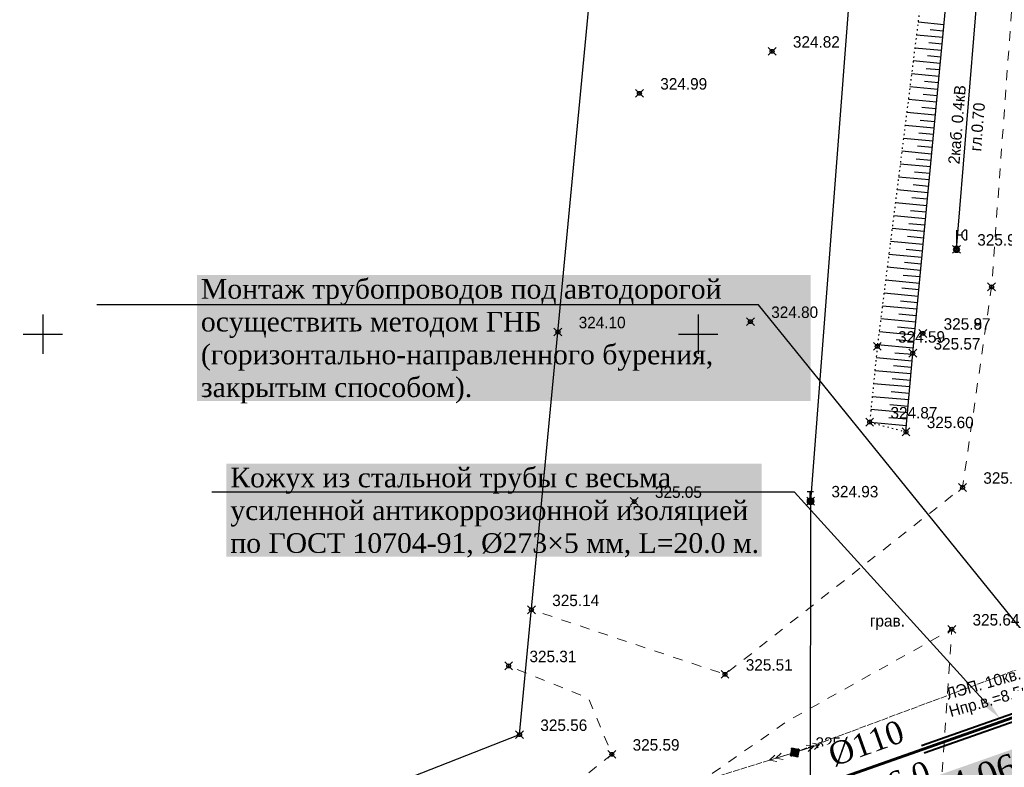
# Model space of a CAD drawing. Header units: metres. Extents: x 703769 to 722343, y 4313031 to 4317457.
# Tile 196 of 256: x 708077 to 708152, y 4314145 to 4314202. Entities that reach past the tile are written whole.
import ezdxf
from ezdxf import colors
from ezdxf.entities.mleader import LeaderData, LeaderLine
from ezdxf.math import Vec2, Vec3

# ---------------------------------------------------------------- set-up
doc = ezdxf.new("R2010")
doc.units = ezdxf.units.M
doc.header["$LTSCALE"] = 0.5
doc.header["$PDMODE"] = 35
doc.header["$PDSIZE"] = 0.3
for name, pattern in [('Auto_Street_NotBorder_Line_m1', [3, 1.5, -1.5]), ('Commnctn_Electr_VLP_High_Built_m1', [1, 1, 0]), ('ДОРОГИ_СТРОЯЩ', [9, 8, -1]), ('Контура низ откосов  Штриховая 0.1-0.5 - - - - - - -', [0.6, 0.1, -0.5])]:
    doc.linetypes.add(name, pattern=pattern)
for name, color, linetype in [('(001) Сетка', 92, 'Continuous'), ('(004) Точки рельефа', 7, 'Continuous'), ('(013) Газ', 30, 'ИК_Газопровод -------г--------'), ('(016) Кабель', 1, 'Continuous'), ('(019) Связь', 3, 'ИК_КАБ_СВЯЗИ'), ('(022) Возд. Линии', 7, 'Continuous'), ('(025) Дорога', 7, 'Continuous'), ('(035) Откосы', 7, 'Continuous'), ('annotation', 251, 'Continuous')]:
    doc.layers.add(name, color=color, linetype=linetype)
doc.layers.add('AUTO#_ROADS_EXIST_L', color=7, linetype='Continuous', lineweight=15, true_color=0x000000)
doc.layers.add('COMMN_OBJCT_#####_B', color=7, linetype='Continuous', lineweight=15, true_color=0x000000)
doc.layers.add('COMMN_OBJCT_ELCTR_B', color=7, linetype='Continuous', true_color=0x000000)
doc.layers.add('COMMN_OBJCT_ELCTR_L', color=7, linetype='Continuous', true_color=0x000000)
doc.layers.add('ВОДОПРОВОД текст', color=7, linetype='Continuous', lineweight=50)
doc.styles.add('BM-431', font='txt')
doc.styles.add('D-431', font='txt')
doc.styles.add('S', font='txtwr', dxfattribs={"oblique": 15})
doc.styles.get("Standard").update_dxf_attribs({"font": 'times.ttf'})
doc.styles.add('Times New Roman', font='times.ttf')
doc.linetypes.add('GAZ_VOZDUSH', pattern='A,1,-2,["~",Standard,S=3,R=0,X=-1.5,Y=-1.5],-1,10', length=14)
doc.linetypes.add('ИК_Газопровод -------г--------', pattern='A,9,-0.6,["Г",Standard,S=1.2,R=0,X=0,Y=-0.6],-1.2', length=10.8)
doc.linetypes.add('ИК_КАБ_СВЯЗИ', pattern='A,4,["o",Standard,S=0.5,R=0,X=0,Y=-0.125],4,-2', length=10)
doc.linetypes.add('ИК_Э_КАБ_ВН', pattern='A,8,-2,["<<",Standard,S=1,R=0,X=0,Y=-0.5],8,[">>",Standard,S=1,R=0,X=-1,Y=-0.5],-2', length=20)
doc.linetypes.add('ИК_Э_КАБ_НН', pattern='A,8,-2,["<",Standard,S=1,R=0,X=0,Y=-0.5],8,[">",Standard,S=1,R=0,X=-0.5,Y=-0.5],-2', length=20)
doc.dimstyles.new('300', dxfattribs={"dimtxt": 2, "dimasz": 1.5, "dimexe": 0, "dimexo": 0, "dimgap": 1, "dimtad": 1, "dimzin": 0, "dimdsep": 46, "dimtxsty": 'Standard', "dimblk": 'OBLIQUE', "dimcen": 0, "dimclrd": 1, "dimclre": 1, "dimclrt": 1, "dimadec": 1, "dimazin": 0, "dimtfac": 1, "dimtofl": 0, "dimtmove": 0, "dimatfit": 3, "dimfxl": 3, "dimtfill": 2, "dimtfillclr": 7, "dimtolj": 1, "dimtzin": 0, "dimlwd": 25, "dimlwe": -1, "dimarcsym": 0})

# ---------------------------------------------------------------- blocks, each defined once
blk = doc.blocks.new('CommnctnPoleRCsquare_m1')
at = {"layer": 'COMMN_OBJCT_#####_B', "lineweight": 13, "true_color": 0xfffffe}
blk.add_hatch(color=7, dxfattribs=at).paths.add_polyline_path([(-0.6, 0.6), (-0.6, -0.6), (0.6, -0.6), (0.6, 0.6)])
at = {"layer": 'COMMN_OBJCT_#####_B', "lineweight": 13, "true_color": 0x000000}
blk.add_hatch(color=18, dxfattribs=at).paths.add_polyline_path([(-0.1, 0, 1), (0.1, 0, 1)])
at = {"layer": 'COMMN_OBJCT_#####_B', "color": 18, "lineweight": 9, "true_color": 0x000000}
blk.add_lwpolyline([(0.6, 0.6), (-0.6, 0.6), (-0.6, -0.6), (0.6, -0.6)], close=True, dxfattribs=at)
blk.add_circle((0, 0), 0.1, dxfattribs=at)
blk = doc.blocks.new('ElectricHighVLP_m1')
at = {"layer": 'COMMN_OBJCT_ELCTR_B', "color": 18, "linetype": 'Continuous', "lineweight": 20, "true_color": 0x000000}
for p, q in [((0, 0), (4, 0)), ((3, 0), (2, 0.5)), ((3, 0), (2, -0.5)), ((4, 0), (3, 0.5)), ((4, 0), (3, -0.5))]:
    blk.add_line(p, q, dxfattribs=at)
blk = doc.blocks.new('*X145')
at = {"color": 0}
for p, q in [((9.5, 5.08), (10.49, 5.08)), ((9.5, 5.07), (10.49, 5.07)), ((9.5, 5.06), (10.49, 5.06)), ((9.5, 5.05), (10.49, 5.05)), ((9.5, 5.04), (10.49, 5.04)), ((9.5, 5.03), (10.49, 5.03)), ((9.5, 5.02), (10.5, 5.02)), ((9.5, 5.01), (10.5, 5.01)), ((9.5, 5), (10.5, 5)), ((9.5, 4.99), (10.5, 4.99)), ((9.5, 4.98), (10.5, 4.98)), ((9.5, 4.97), (10.5, 4.97)), ((9.5, 4.96), (10.49, 4.96)), ((9.5, 4.95), (10.49, 4.95)), ((9.5, 4.94), (10.49, 4.94)), ((9.5, 4.93), (10.49, 4.93)), ((9.5, 4.92), (10.49, 4.92)), ((9.5, 4.91), (10.49, 4.91)), ((9.5, 4.9), (10.49, 4.9)), ((9.51, 5.12), (10.48, 5.12)), ((9.51, 5.11), (10.48, 5.11)), ((9.51, 5.1), (10.48, 5.1)), ((9.51, 5.09), (10.49, 5.09)), ((9.51, 4.89), (10.49, 4.89)), ((9.51, 4.88), (10.48, 4.88)), ((9.51, 4.87), (10.48, 4.87)), ((9.51, 4.86), (10.48, 4.86)), ((9.52, 5.16), (10.47, 5.16)), ((9.52, 5.15), (10.47, 5.15)), ((9.52, 5.14), (10.47, 5.14)), ((9.52, 5.13), (10.48, 5.13)), ((9.52, 4.85), (10.48, 4.85)), ((9.52, 4.84), (10.47, 4.84)), ((9.52, 4.83), (10.47, 4.83)), ((9.53, 5.18), (10.46, 5.18)), ((9.53, 5.17), (10.46, 5.17)), ((9.53, 4.82), (10.47, 4.82)), ((9.53, 4.81), (10.46, 4.81)), ((9.53, 4.8), (10.46, 4.8)), ((9.54, 5.2), (10.45, 5.2)), ((9.54, 5.19), (10.46, 5.19)), ((9.54, 4.79), (10.45, 4.79)), ((9.54, 4.78), (10.45, 4.78)), ((9.55, 5.22), (10.44, 5.22)), ((9.55, 5.21), (10.45, 5.21)), ((9.55, 4.77), (10.44, 4.77)), ((9.55, 4.76), (10.44, 4.76)), ((9.56, 5.24), (10.43, 5.24)), ((9.56, 5.23), (10.44, 5.23)), ((9.56, 4.75), (10.43, 4.75)), ((9.56, 4.74), (10.43, 4.74)), ((9.57, 5.26), (10.42, 5.26)), ((9.57, 5.25), (10.43, 5.25)), ((9.57, 4.73), (10.42, 4.73)), ((9.58, 5.27), (10.41, 5.27)), ((9.58, 4.72), (10.41, 4.72)), ((9.58, 4.71), (10.41, 4.71)), ((9.59, 5.29), (10.4, 5.29)), ((9.59, 5.28), (10.41, 5.28)), ((9.59, 4.7), (10.4, 4.7)), ((9.6, 5.3), (10.39, 5.3)), ((9.6, 4.69), (10.39, 4.69)), ((9.61, 5.31), (10.38, 5.31)), ((9.61, 4.68), (10.39, 4.68)), ((9.61, 4.67), (10.38, 4.67)), ((9.62, 5.32), (10.37, 5.32)), ((9.62, 4.66), (10.37, 4.66)), ((9.63, 5.33), (10.37, 5.33)), ((9.63, 4.65), (10.36, 4.65)), ((9.64, 5.34), (10.36, 5.34)), ((9.64, 4.64), (10.35, 4.64)), ((9.65, 5.35), (10.35, 5.35)), ((9.65, 4.63), (10.34, 4.63)), ((9.66, 5.36), (10.34, 5.36)), ((9.66, 4.62), (10.33, 4.62)), ((9.67, 5.37), (10.32, 5.37)), ((9.67, 4.61), (10.32, 4.61)), ((9.68, 5.38), (10.31, 5.38)), ((9.69, 5.39), (10.3, 5.39)), ((9.69, 4.6), (10.31, 4.6)), ((9.7, 4.59), (10.29, 4.59)), ((9.71, 5.4), (10.29, 5.4)), ((9.71, 4.58), (10.28, 4.58)), ((9.72, 5.41), (10.27, 5.41)), ((9.73, 4.57), (10.26, 4.57)), ((9.74, 5.42), (10.26, 5.42)), ((9.75, 5.43), (10.24, 5.43)), ((9.75, 4.56), (10.25, 4.56)), ((9.76, 4.55), (10.23, 4.55)), ((9.77, 5.44), (10.22, 5.44)), ((9.78, 4.54), (10.21, 4.54)), ((9.79, 5.45), (10.2, 5.45)), ((9.81, 4.53), (10.18, 4.53)), ((9.82, 5.46), (10.18, 5.46)), ((9.83, 4.52), (10.16, 4.52)), ((9.85, 5.47), (10.15, 5.47)), ((9.87, 4.51), (10.12, 4.51)), ((9.88, 5.48), (10.11, 5.48)), ((9.94, 5.49), (10.05, 5.49)), ((9.91, 4.5), (10.08, 4.5))]:
    blk.add_line(p, q, dxfattribs=at)
blk = doc.blocks.new('I01070')
at = {"color": 0}
blk.add_circle((0.05, 0.03), 0.5, dxfattribs=at)
blk.add_blockref('*X145', (-9.95, -4.96), dxfattribs=at)
blk = doc.blocks.new('I0195')
at = {"layer": '(016) Кабель', "color": 0, "linetype": 'ИК_Э_КАБ_ВН'}
for p, q in [((-0.275, 0.74), (0.225, 0.74)), ((-0.025, 0.24), (-0.025, 0.74))]:
    blk.add_line(p, q, dxfattribs=at)
at = {"layer": '(016) Кабель', "color": 0, "linetype": 'ИК_Э_КАБ_ВН', "xscale": 0.5, "yscale": 0.5, "zscale": 0.5}
blk.add_blockref('I01070', (-0.025, -0.01), dxfattribs=at)
blk = doc.blocks.new('U1111')
for p, q in [((0.1, 0.45), (0.1, 2.95)), ((0.1, 2.2), (0.85, 2.2)), ((1.28934, 2.95), (0.85, 2.51066)), ((0.85, 2.51066), (0.85, 1.88934)), ((0.85, 1.88934), (1.28934, 1.45)), ((1.6, 2.95), (1.28934, 2.95)), ((1.6, 2.95), (1.6, 1.45)), ((0, 0.05), (0.1, 0.05)), ((0, -0.05), (0, 0.05)), ((0.1, 0.05), (0.1, -0.05)), ((1.28934, 1.45), (1.6, 1.45)), ((0.1, -0.05), (0, -0.05))]:
    blk.add_line(p, q)
blk.add_lwpolyline([(0.55, 0), (0.3, 0.433013), (-0.2, 0.433013), (-0.45, 0), (-0.2, -0.433013), (0.3, -0.433013)], close=True)
at = {"color": 4, "style": 'S', "oblique": 15}
blk.add_attdef('Z', (1.142936, -1.391276), '', height=2, dxfattribs=at)
blk = doc.blocks.new('Setka')
at = {"layer": '(001) Сетка'}
for p, q in [((0, 1.5), (0, -1.5)), ((-1.5, 0), (1.5, 0))]:
    blk.add_line(p, q, dxfattribs=at)
blk = doc.blocks.new('_Oblique')
at = {"color": 0, "linetype": 'ByBlock', "lineweight": -2}
blk.add_line((-0.5, -0.5), (0.5, 0.5), dxfattribs=at)
blk = doc.blocks.new('*D570')
at = {"color": 1, "transparency": 16777216}
for p, q in [((708159.684, 4314151.745), (708161.512, 4314146.542)), ((708136.987, 4314143.768), (708138.816, 4314138.565))]:
    blk.add_line(p, q, dxfattribs=at)
at = {"color": 1, "lineweight": 25, "transparency": 16777216}
blk.add_line((708138.816, 4314138.565), (708161.512, 4314146.542), dxfattribs=at)
at = {"layer": 'Defpoints', "color": 0, "lineweight": 40, "transparency": 16777216}
for p in [(708159.684, 4314151.745), (708161.512, 4314146.542), (708136.987, 4314143.768)]:
    blk.add_point(p, dxfattribs=at)
at = {"color": 1, "lineweight": 25, "transparency": 16777216, "xscale": 1.5, "yscale": 1.5, "zscale": 1.5}
for p, rotation in [((708161.512, 4314146.542), 19.36567732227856), ((708138.816, 4314138.565), 199.3656773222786)]:
    blk.add_blockref('_Oblique', p, dxfattribs=dict(at, rotation=rotation))
at = {"color": 1, "lineweight": 40, "transparency": 16777216, "insert": (708149.494, 4314144.459), "char_height": 2, "attachment_point": 5, "rotation": 19.36568, "bg_fill": 1, "box_fill_scale": 1.1, "bg_fill_color": 7, "bg_fill_true_color": 16777215, "bg_fill_transparency": 0}
blk.add_mtext('\\A1;24.06', dxfattribs=at)

msp = doc.modelspace()

# ---------------------------------------------------------------- linework, layer by layer
at = {"layer": '(013) Газ', "linetype": 'GAZ_VOZDUSH', "elevation": -0.295, "flags": 128}
msp.add_lwpolyline([(708020.656, 4314084.084), (708020.347, 4314094.775), (708020.347, 4314115.539), (708066.527, 4314128.958), (708114.826, 4314147.9), (708129.269, 4314299.515)], dxfattribs=at)
at = {"layer": '(016) Кабель', "linetype": 'ИК_Э_КАБ_НН', "elevation": 325.652, "flags": 128}
msp.add_lwpolyline([(708148.162, 4314184.928), (708151.497, 4314225.638), (708155.946, 4314277.346), (708160.092, 4314325.308), (708165.82, 4314399.254), (708169.045, 4314439.184), (708172.399, 4314480.837), (708175.762, 4314521.367), (708178.982, 4314558.811), (708182.201, 4314596.426), (708185.813, 4314637.091), (708189.128, 4314677.545), (708192.281, 4314716.43), (708195.859, 4314758.023), (708198.741, 4314794.021), (708202.87, 4314842.96), (708206.45, 4314887.572), (708209.623, 4314925.94), (708213.998, 4314964.466), (708217.888, 4315003.776), (708222.285, 4315053.198), (708227.646, 4315118.21), (708230.7, 4315153.26), (708233.599, 4315183.887), (708236.608, 4315219.867), (708239.917, 4315258.483), (708242.964, 4315292.096), (708245.88, 4315324.716), (708249.037, 4315363.449), (708251.639, 4315395.315), (708254.553, 4315428.663), (708258.525, 4315473.098), (708262.105, 4315516.97), (708265.007, 4315550.248), (708267.691, 4315583.251), (708270.438, 4315616.597), (708274.286, 4315657.842), (708277.622, 4315697.97), (708280.245, 4315726.073), (708282.134, 4315747.294), (708285.192, 4315782.765), (708287.519, 4315812.482), (708289.716, 4315837.095), (708292.577, 4315870.499), (708295.609, 4315906.644), (708298.169, 4315937.003), (708301.105, 4315969.327), (708303.908, 4316001.447), (708306.247, 4316027.782), (708309.271, 4316062.456), (708312.329, 4316097.927), (708314.656, 4316127.644), (708316.853, 4316152.257), (708319.714, 4316185.661), (708322.746, 4316221.806), (708325.306, 4316252.165), (708328.242, 4316284.489), (708331.045, 4316316.609), (708331.607, 4316322.941)], dxfattribs=at)
at = {"layer": '(019) Связь', "elevation": 324.516, "flags": 128}
msp.add_lwpolyline([(708317.145, 4316324.221), (708301.016, 4316142.912), (708256.741, 4315645.198), (708241.57, 4315465.518), (708189.214, 4314845.558), (708166.334, 4314514.295), (708160.318, 4314448.76), (708146.619, 4314291.453), (708137.034, 4314165.721), (708137.034, 4314165.721), (708137.034, 4314165.721), (708136.895, 4314100.448), (708136.888, 4314097.122)], dxfattribs=at)
at = {"layer": '(035) Откосы'}
for p, q in [((708145.233, 4314202.278, 325.308), (708147.201, 4314202.092, 325.308)), ((708146.163, 4314201.692, 325.308), (708147.154, 4314201.598, 325.308)), ((708145.109, 4314201.294, 325.308), (708147.107, 4314201.105, 325.308)), ((708144.985, 4314200.31, 325.308), (708147.014, 4314200.118, 325.308)), ((708146.054, 4314200.707, 325.308), (708147.061, 4314200.612, 325.308)), ((708144.861, 4314199.326, 325.308), (708146.92, 4314199.131, 325.308)), ((708145.945, 4314199.721, 325.308), (708146.967, 4314199.625, 325.308)), ((708145.837, 4314198.736, 325.308), (708146.874, 4314198.638, 325.308)), ((708144.738, 4314198.342, 325.308), (708146.827, 4314198.144, 325.308)), ((708145.728, 4314197.751, 325.308), (708146.78, 4314197.651, 325.308)), ((708144.614, 4314197.358, 325.308), (708146.733, 4314197.157, 325.308)), ((708144.49, 4314196.374, 325.308), (708146.64, 4314196.171, 325.308)), ((708145.619, 4314196.765, 325.308), (708146.687, 4314196.664, 325.308)), ((708145.511, 4314195.78, 325.308), (708146.593, 4314195.677, 325.308)), ((708144.366, 4314195.39, 325.308), (708146.546, 4314195.184, 325.308)), ((708145.402, 4314194.794, 325.308), (708146.5, 4314194.69, 325.308)), ((708144.242, 4314194.406, 325.308), (708146.453, 4314194.197, 325.308)), ((708144.119, 4314193.422, 325.308), (708146.359, 4314193.21, 325.308)), ((708145.293, 4314193.809, 325.308), (708146.406, 4314193.703, 325.308)), ((708145.185, 4314192.823, 325.308), (708146.313, 4314192.716, 325.308)), ((708143.995, 4314192.438, 325.308), (708146.266, 4314192.223, 325.308)), ((708145.076, 4314191.838, 325.308), (708146.219, 4314191.729, 325.308)), ((708143.871, 4314191.454, 325.308), (708146.172, 4314191.236, 325.308)), ((708143.747, 4314190.47, 325.308), (708146.079, 4314190.249, 325.308)), ((708144.967, 4314190.852, 325.308), (708146.126, 4314190.743, 325.308)), ((708143.623, 4314189.486, 325.308), (708145.985, 4314189.262, 325.308)), ((708144.859, 4314189.867, 325.308), (708146.032, 4314189.756, 325.308)), ((708144.75, 4314188.881, 325.308), (708145.939, 4314188.769, 325.308)), ((708143.499, 4314188.502, 325.308), (708145.892, 4314188.275, 325.308)), ((708143.376, 4314187.518, 325.308), (708145.798, 4314187.288, 325.308)), ((708144.641, 4314187.896, 325.308), (708145.845, 4314187.782, 325.308)), ((708143.252, 4314186.534, 325.308), (708145.705, 4314186.302, 325.308)), ((708144.533, 4314186.91, 325.308), (708145.752, 4314186.795, 325.308)), ((708144.424, 4314185.925, 325.308), (708145.658, 4314185.808, 325.308)), ((708143.128, 4314185.55, 325.308), (708145.611, 4314185.315, 325.308)), ((708143.004, 4314184.566, 325.308), (708145.518, 4314184.328, 325.308)), ((708144.315, 4314184.94, 325.308), (708145.565, 4314184.821, 325.308)), ((708142.88, 4314183.582, 325.308), (708145.424, 4314183.341, 325.308)), ((708144.207, 4314183.954, 325.308), (708145.471, 4314183.834, 325.308)), ((708144.098, 4314182.969, 325.308), (708145.378, 4314182.847, 325.308)), ((708142.756, 4314182.598, 325.308), (708145.331, 4314182.354, 325.308)), ((708143.989, 4314181.983, 325.308), (708145.284, 4314181.861, 325.308)), ((708142.633, 4314181.614, 325.308), (708145.238, 4314181.367, 325.308)), ((708142.509, 4314180.63, 325.308), (708145.144, 4314180.38, 325.308)), ((708143.881, 4314180.998, 325.308), (708145.191, 4314180.874, 325.308)), ((708143.772, 4314180.012, 325.308), (708145.097, 4314179.887, 325.308)), ((708142.385, 4314179.646, 325.308), (708145.051, 4314179.393, 325.308)), ((708143.663, 4314179.027, 325.308), (708145.004, 4314178.9, 325.308)), ((708142.261, 4314178.662, 325.308), (708144.957, 4314178.406, 325.308)), ((708142.137, 4314177.678, 325.308), (708144.864, 4314177.419, 325.308)), ((708143.555, 4314178.041, 325.308), (708144.91, 4314177.913, 325.308)), ((708143.45, 4314177.043, 325.308), (708144.817, 4314176.926, 325.308)), ((708142.032, 4314176.667, 325.308), (708144.775, 4314176.432, 325.308)), ((708143.358, 4314176.056, 325.308), (708144.733, 4314175.938, 325.308)), ((708141.933, 4314175.681, 325.308), (708144.69, 4314175.444, 325.308)), ((708141.834, 4314174.695, 325.308), (708144.606, 4314174.457, 325.308)), ((708143.266, 4314175.069, 325.308), (708144.648, 4314174.951, 325.308)), ((708141.735, 4314173.708, 325.308), (708144.521, 4314173.469, 325.308)), ((708143.174, 4314174.082, 325.308), (708144.563, 4314173.963, 325.308)), ((708143.082, 4314173.095, 325.308), (708144.478, 4314172.975, 325.308)), ((708141.636, 4314172.722, 325.308), (708144.436, 4314172.481, 325.308)), ((708141.57, 4314171.732, 325.308), (708144.351, 4314171.494, 325.308)), ((708142.99, 4314172.108, 325.308), (708144.394, 4314171.988, 325.308))]:
    msp.add_line(p, q, dxfattribs=at)
at = {"layer": '(035) Откосы', "linetype": 'Контура низ откосов  Штриховая 0.1-0.5 - - - - - - -', "elevation": 325.204}
msp.add_lwpolyline([(708148.127, 4314223.374), (708146.597, 4314223.325), (708145.425, 4314203.805), (708142.118, 4314177.524), (708141.538, 4314171.741), (708144.309, 4314171)], dxfattribs=at)
at = {"layer": '(035) Откосы', "elevation": 325.308, "flags": 128}
msp.add_lwpolyline([(708144.309, 4314171), (708144.824, 4314177.002), (708147.364, 4314203.815), (708147.831, 4314220.827), (708148.127, 4314223.374)], dxfattribs=at)
at = {"color": 7, "lineweight": 60, "flags": 128}
msp.add_lwpolyline([(708240.115, 4314986.119), (708237.465, 4314926.667), (708235.809, 4314899.895), (708234.498, 4314869.618), (708230.06, 4314781.67), (708228.958, 4314757.378), (708223.359, 4314737.037), (708204.558, 4314523.813), (708196.059, 4314424.814), (708184.899, 4314294.752), (708174.557, 4314166.154), (708168.436, 4314154.821), (708168.436, 4314154.821), (708086.138, 4314125.895), (708037.269, 4314109.069), (708002.488, 4314098.284), (708002.488, 4314098.284), (707913.651, 4314069.236), (707865.757, 4314055.085), (707817.896, 4314040.633), (707721.771, 4314013.098), (707673.615, 4313999.646), (707633.375, 4313988.405), (707625.006, 4314019.638)], dxfattribs=at)
at = {"color": 1, "lineweight": 40, "flags": 128}
for points in [[(708145.498, 4314147.077), (708164.513, 4314153.76)], [(708145.697, 4314146.511), (708164.712, 4314153.194)]]:
    msp.add_lwpolyline(points, dxfattribs=at)
at = {"color": 0, "linetype": 'ByBlock', "lineweight": -2, "transparency": 16777216}
for p in [(708134.096, 4314200.033, 324.819), (708123.976, 4314196.831, 324.995), (708148.162, 4314184.928, 325.947), (708150.837, 4314182.06, 325.981), (708132.44, 4314179.411, 324.8), (708117.753, 4314178.624, 324.102), (708145.592, 4314178.513, 325.973), (708145.598, 4314178.514, 325.869), (708142.118, 4314177.524, 324.592), (708144.824, 4314177.002, 325.574), (708141.538, 4314171.741, 324.869), (708144.309, 4314171, 325.603), (708148.622, 4314166.761, 325.703), (708123.571, 4314165.685, 325.055), (708137.034, 4314165.721, 324.926), (708115.734, 4314157.428, 325.135), (708147.799, 4314155.94, 325.64), (708113.996, 4314153.147, 325.307), (708130.501, 4314152.501, 325.513), (708114.826, 4314147.9, 325.559), (708121.867, 4314146.398, 325.587), (708135.818, 4314146.539, 325.876)]:
    msp.add_point(p, dxfattribs=at)
at = {"layer": 'AUTO#_ROADS_EXIST_L', "linetype": 'Auto_Street_NotBorder_Line_m1', "lineweight": 15, "flags": 128}
for points, elevation in [([(708122.397, 4314227.373), (708145.412, 4314239.623), (708149.265, 4314239.047), (708152.518, 4314237.508), (708154.759, 4314235.209), (708154.285, 4314229.59), (708150.837, 4314182.06), (708148.622, 4314166.761), (708130.501, 4314152.501), (708130.501, 4314152.501), (708115.734, 4314157.428)], -0.295), ([(708144.126, 4314101.66), (708144.126, 4314101.66), (708147.799, 4314155.94), (708135.298, 4314148.952), (708115.34, 4314135.075), (708068.41, 4314115.297), (708018.295, 4314097.841), (707981.449, 4314086.907), (707918.088, 4314066.26), (707879.635, 4314055.103), (707812.555, 4314033.812), (707561.451, 4313964.457)], 325.994), ([(707560.163, 4313968.689), (707811.659, 4314039.666), (707878.313, 4314059.979), (707916.666, 4314070.819), (707980.147, 4314093.007), (708015.887, 4314103.951), (708066.59, 4314120.619), (708112.982, 4314139.251), (708121.867, 4314146.398), (708120.084, 4314150.677), (708114.106, 4314153.103)], 325.99)]:
    msp.add_lwpolyline(points, dxfattribs=dict(at, elevation=elevation))
at = {"layer": 'COMMN_OBJCT_ELCTR_L', "linetype": 'Commnctn_Electr_VLP_High_Built_m1', "lineweight": 20, "elevation": 326.168, "flags": 128}
msp.add_lwpolyline([(707559.857, 4313969.694), (707591.057, 4313978.499), (707653.95, 4313997.449), (707719.826, 4314017.456), (707783.035, 4314036.883), (707846.224, 4314056.716), (707914.765, 4314078.05), (707979.96, 4314098.279), (708042.477, 4314117.716), (708135.818, 4314146.539), (708166.739, 4314158.079), (708194.357, 4314168.719), (708173.508, 4314249.294)], dxfattribs=at)

# ---------------------------------------------------------------- block references
at = {"layer": '(001) Сетка'}
for p in [(708078.465, 4314178.456), (708128.465, 4314178.456)]:
    msp.add_blockref('Setka', p, dxfattribs=at)
at = {"layer": '(019) Связь', "color": 0}
msp.add_blockref('I0195', (708137.034, 4314165.711, 324.516), dxfattribs=at)
at = {"layer": '(022) Возд. Линии', "xscale": 0.5, "yscale": 0.5, "zscale": 0.5}
msp.add_blockref('U1111', (708148.137, 4314184.928, 325.652), dxfattribs=at)
at = {"layer": 'COMMN_OBJCT_#####_B', "color": 18, "true_color": 0x000000, "xscale": 0.5, "yscale": 0.5, "zscale": 0.5, "rotation": 347.8261480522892}
msp.add_blockref('CommnctnPoleRCsquare_m1', (708135.818, 4314146.539, -0.882), dxfattribs=at)
at = {"layer": 'COMMN_OBJCT_ELCTR_B'}
for xscale, yscale, zscale, rotation in [(0.5, 0.5, 0.5, 18.08036535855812), (0.4999999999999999, 0.4999999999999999, 0.4999999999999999, 197.2606316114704)]:
    msp.add_blockref('ElectricHighVLP_m1', (708135.818, 4314146.539, -0.882), dxfattribs=dict(at, xscale=xscale, yscale=yscale, zscale=zscale, rotation=rotation))

# ---------------------------------------------------------------- texts
at = {"layer": '(004) Точки рельефа', "style": 'D-431'}
for s, p in [('324.82', (708135.682, 4314200.316, 324.819)), ('324.99', (708125.562, 4314197.116, 324.995)), ('325.95', (708149.748, 4314185.212, 325.947)), ('324.80', (708134.026, 4314179.694, 324.8)), ('324.10', (708119.339, 4314178.906, 324.102)), ('325.97', (708147.178, 4314178.797, 325.973)), ('325.87', (708147.184, 4314178.797, 325.869)), ('324.59', (708143.704, 4314177.808, 324.592)), ('325.57', (708146.41, 4314177.283, 325.574)), ('324.87', (708143.124, 4314172.024, 324.869)), ('325.60', (708145.895, 4314171.285, 325.603)), ('325.70', (708150.208, 4314167.044, 325.703)), ('325.05', (708125.157, 4314165.967, 325.055)), ('324.93', (708138.62, 4314166.005, 324.926)), ('325.14', (708117.32, 4314157.709, 325.135)), ('325.64', (708149.385, 4314156.225, 325.64)), ('325.31', (708115.582, 4314153.429, 325.307)), ('325.51', (708132.087, 4314152.782, 325.513)), ('325.56', (708116.412, 4314148.185, 325.559)), ('325.59', (708123.453, 4314146.682, 325.587)), ('325.88', (708137.404, 4314146.822, 325.876))]:
    msp.add_text(s, height=0.875, dxfattribs=at).set_placement(p)
at = {"layer": '(016) Кабель', "color": 0, "linetype": 'Continuous', "style": 'D-431'}
for s, p in [('2каб. 0.4кВ', (708148.388, 4314191.394, 325.308)), ('гл.0.70', (708150.037, 4314192.381, 325.308))]:
    msp.add_text(s, height=0.875, rotation=85.31674, dxfattribs=at).set_placement(p)
at = {"layer": '(022) Возд. Линии', "style": 'BM-431'}
msp.add_text('Hпр.в.=8.5м', height=0.875, rotation=15.76004, dxfattribs=at).set_placement((708147.732, 4314149.237, 325.99))
msp.add_text('Hпр.в.=8.5м', height=0.875, rotation=15.76004, dxfattribs=at).set_placement((708147.732, 4314149.237, 325.99))
at = {"layer": '(022) Возд. Линии', "insert": (708147.275, 4314151.415, 325.99), "char_height": 0.875, "attachment_point": 1, "rotation": 15.76004, "style": 'BM-431'}
msp.add_mtext('ЛЭП. 10кв.', dxfattribs=at)
msp.add_mtext('ЛЭП. 10кв.', dxfattribs=at)
at = {"layer": '(025) Дорога', "linetype": 'ДОРОГИ_СТРОЯЩ', "style": 'BM-431'}
msp.add_text('грав.', height=0.875, dxfattribs=at).set_placement((708141.552, 4314156.149, -0.295))

# ---------------------------------------------------------------- next in the draw order: leaders
at = {"layer": 'annotation'}
ml = msp.add_multileader_mtext('Standard', dxfattribs=at)
ml.set_content('Кожух из стальной трубы с весьма усиленной антикоррозионной изоляцией по ГОСТ 10704-91, Ø273×5 мм, L=20.0 м.', color=256)
ml.set_leader_properties()
ml.build(insert=Vec2(0, 0))
ml.multileader.update_dxf_attribs({"text_right_attachment_type": 6, "dogleg_length": 0.36, "arrow_head_size": 1.5})
ctx = ml.context
ctx.base_point, ctx.char_height, ctx.arrow_head_size, ctx.landing_gap_size, ctx.plane_origin = Vec3(708091.261, 4314167.336, 658.254), 1.5, 1.5, 1.5, Vec3(708223.925, 4314201.712, 658.254)
ctx.right_attachment = 6
notes = []
notes.append((ctx, [(1, (1, 1, 0), (708135.8, 4314166.401, 658.254), (-1, 0), 2.309, [(0, [(708151.457, 4314149.171, 658.254)], 0, [])])]))
ctx.mtext.insert, ctx.mtext.width, ctx.mtext.defined_height, ctx.mtext.flow_direction = Vec3(708092.761, 4314168.27, 658.254), 40.23624, 14.503, 5
ctx.mtext.has_bg_fill, ctx.mtext.bg_color, ctx.mtext.bg_scale_factor, ctx.mtext.bg_transparency, ctx.mtext.use_window_bg_color = 1, -1023409921, 1.2, 0, 0
for ctx, leaders in notes:
    for number, flags, end, landing, length, lines in leaders:
        leader = LeaderData()
        leader.index, (leader.has_last_leader_line, leader.has_dogleg_vector, leader.attachment_direction) = number, flags
        leader.last_leader_point, leader.dogleg_vector, leader.dogleg_length = Vec3(end), Vec3(landing), length
        for number, points, colour, breaks in lines:
            line = LeaderLine()
            line.index, line.vertices, line.color, line.breaks = number, Vec3.list(points), colors.encode_raw_color(colour), breaks
            leader.lines.append(line)
        ctx.leaders.append(leader)

# ---------------------------------------------------------------- next in the draw order: texts
at = {"layer": 'ВОДОПРОВОД текст', "color": 7, "linetype": 'Continuous', "lineweight": 50, "insert": (708141.279, 4314147.226, -404.593), "char_height": 1.75, "width": 7.48307, "attachment_point": 5, "rotation": 19.64669, "style": 'Times New Roman', "bg_fill": 3, "box_fill_scale": 1, "bg_fill_color": 256, "bg_fill_transparency": 16714492}
msp.add_mtext('%%C110', dxfattribs=at)

# ---------------------------------------------------------------- next in the draw order: leaders
at = {"layer": 'annotation'}
ml = msp.add_multileader_mtext('Standard', dxfattribs=at)
ml.set_content('Монтаж трубопроводов под автодорогой осуществить методом ГНБ (горизонтально-направленного бурения, закрытым способом).', color=256)
ml.set_leader_properties()
ml.build(insert=Vec2(0, 0))
ml.multileader.update_dxf_attribs({"text_right_attachment_type": 6, "dogleg_length": 0.36, "arrow_head_size": 1.5})
ctx = ml.context
ctx.base_point, ctx.char_height, ctx.arrow_head_size, ctx.landing_gap_size, ctx.plane_origin = Vec3(708089.017, 4314181.671, 658.602), 1.5, 1.5, 1.5, Vec3(708225.84, 4314213.157, 658.602)
ctx.right_attachment = 6
notes = []
notes.append((ctx, [(1, (1, 1, 0), (708133.068, 4314180.684, 658.602), (-1, 0), 2.309, [(0, [(708157.001, 4314151.12, 658.602)], 0, [])])]))
ctx.mtext.insert, ctx.mtext.width, ctx.mtext.defined_height, ctx.mtext.flow_direction = Vec3(708090.517, 4314182.658, 658.602), 46.2174, 14.503, 5
ctx.mtext.has_bg_fill, ctx.mtext.bg_color, ctx.mtext.bg_scale_factor, ctx.mtext.bg_transparency, ctx.mtext.use_window_bg_color = 1, -1023409921, 1.2, 0, 0
for ctx, leaders in notes:
    for number, flags, end, landing, length, lines in leaders:
        leader = LeaderData()
        leader.index, (leader.has_last_leader_line, leader.has_dogleg_vector, leader.attachment_direction) = number, flags
        leader.last_leader_point, leader.dogleg_vector, leader.dogleg_length = Vec3(end), Vec3(landing), length
        for number, points, colour, breaks in lines:
            line = LeaderLine()
            line.index, line.vertices, line.color, line.breaks = number, Vec3.list(points), colors.encode_raw_color(colour), breaks
            leader.lines.append(line)
        ctx.leaders.append(leader)

# ---------------------------------------------------------------- next in the draw order: texts
at = {"layer": 'ВОДОПРОВОД текст', "color": 7, "linetype": 'Continuous', "lineweight": 50, "insert": (708142.43, 4314143.829, 41.38), "char_height": 1.75, "width": 7.48307, "attachment_point": 5, "rotation": 19.64669, "style": 'Times New Roman', "bg_fill": 3, "box_fill_scale": 1, "bg_fill_color": 256, "bg_fill_transparency": 16714492}
msp.add_mtext('L=66.0', dxfattribs=at)

# ---------------------------------------------------------------- next in the draw order: dimensions: what is measured, and where the dimension line sits
at = {"color": 1, "lineweight": 40}
dim = msp.add_aligned_dim(p1=(708136.987, 4314143.768), p2=(708159.684, 4314151.745), distance=-5.515, dimstyle='300', dxfattribs=at)
dim.commit()
dim.dimension.update_dxf_attribs({"geometry": '*D570', "text_midpoint": (708149.494, 4314144.459)})

doc.saveas('drawing.dxf')
